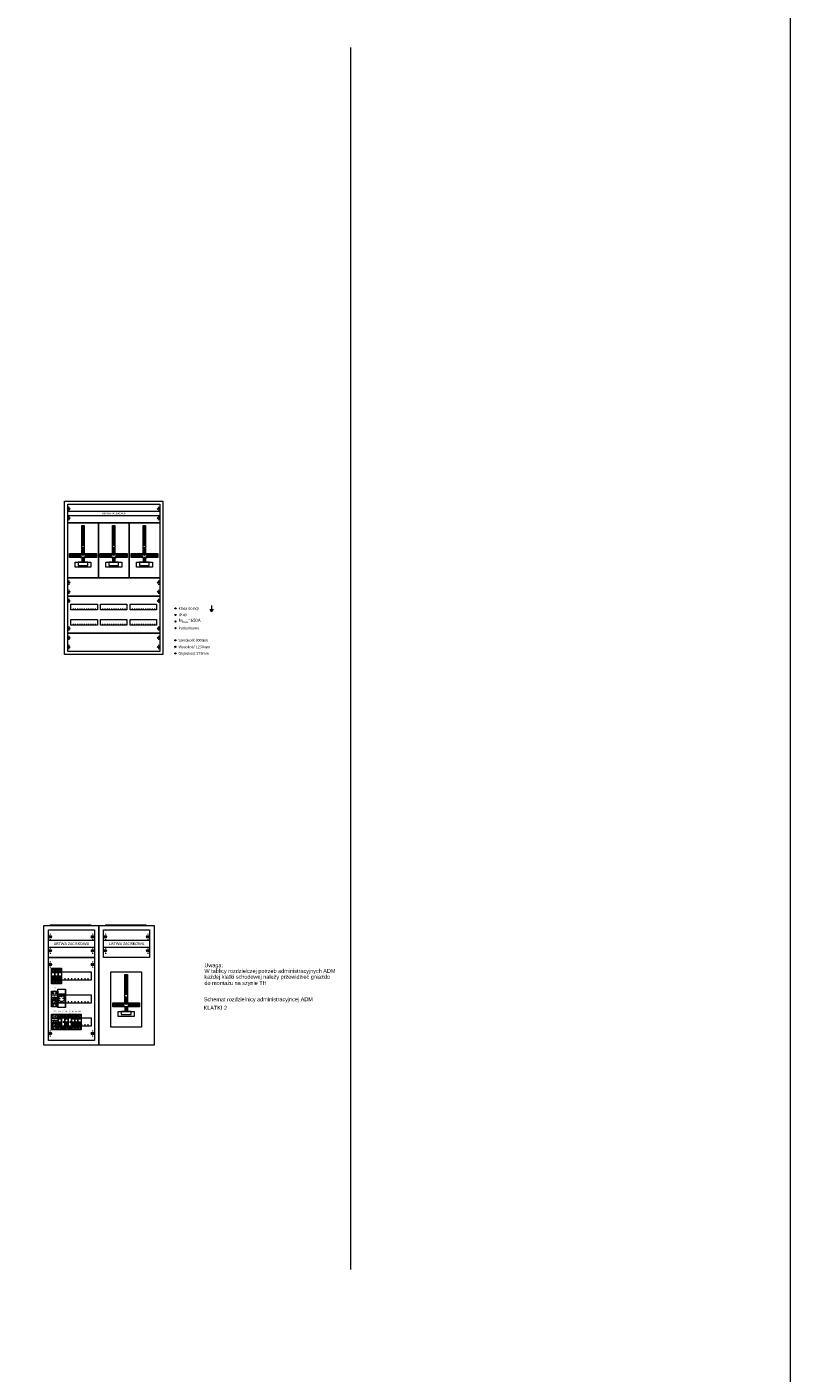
# Model space of a CAD drawing. Header units: millimetres. Extents: x 284606 to 628701, y -213781 to -93475.
# Tile 100 of 102: x 326432 to 332648, y -110208 to -99241. Entities that reach past the tile are written whole.
import ezdxf
from ezdxf.enums import TextEntityAlignment as Align

# ---------------------------------------------------------------- set-up
doc = ezdxf.new("R2010")
doc.units = ezdxf.units.MM
doc.layers.get('0').update_dxf_attribs({"lineweight": 0})
for name, color, linetype, lineweight in [('!STR_Ocieplenie 0.05', 1, 'Continuous', 5), ('ABB', 7, 'Continuous', 18), ('ABB opisy', 7, 'Continuous', 13), ('ABB opisy obudowy', 7, 'Continuous', 13), ('ABB_numeracja', 7, 'Continuous', 13), ('schrack-others', 253, 'Continuous', 13), ('schrack-outline', 253, 'Continuous', 25)]:
    doc.layers.add(name, color=color, linetype=linetype, lineweight=lineweight)
doc.layers.add('_ELPRO_TEKST', color=7, linetype='Continuous')
doc.styles.add('ELPRO', font='arial.ttf')
doc.styles.get("Standard").update_dxf_attribs({"font": 'calibri.ttf'})

# ---------------------------------------------------------------- blocks, each defined once
blk = doc.blocks.new('MBK306')
at = {"layer": 'ABB', "color": 7, "linetype": 'Continuous'}
for p, q in [((0.6, 11.2), (1.5, 11.2)), ((1, 12.9), (1, 12.4)), ((73.5, 11.2), (74.4, 11.2)), ((74, 12.9), (74, 12.4)), ((0.6, 3.7), (1.5, 3.7)), ((1, 10), (1, 9.5)), ((1, 5.4), (1, 4.9)), ((1, 2.5), (1, 2)), ((73.5, 3.7), (74.4, 3.7)), ((74, 10), (74, 9.5)), ((74, 5.4), (74, 4.9)), ((74, 2.5), (74, 2))]:
    blk.add_line(p, q, dxfattribs=at)
for points in [[(0, 15), (75, 15), (75, 0), (0, 0)], [(0, 9.5), (75, 9.5), (75, 5.5), (0, 5.5)]]:
    blk.add_lwpolyline(points, close=True, dxfattribs=at)
for centre in [(1, 11.2), (74, 11.2), (1, 3.7), (74, 3.7)]:
    blk.add_circle(centre, 0.7, dxfattribs=at)
at = {"layer": 'ABB', "color": 1, "linetype": 'Continuous'}
blk.add_text('LISTWA ZACISKOWA', height=1.5, dxfattribs=at).set_placement((37.5, 7.5), align=Align.MIDDLE_CENTER)
blk = doc.blocks.new('MBG302')
at = {"layer": 'ABB', "color": 7, "linetype": 'Continuous'}
for p, q in [((0.5, 26.3), (1.4, 26.3)), ((1, 28), (1, 27.5)), ((1, 25.1), (1, 24.6)), ((73.5, 26.3), (74.4, 26.3)), ((74, 28), (74, 27.5)), ((74, 25.1), (74, 24.6)), ((4.4, 20), (4.4, 18.9)), ((6.2, 20), (6.2, 18.9)), ((8, 20), (8, 18.9)), ((9.8, 20), (9.8, 18.9)), ((11.6, 20), (11.6, 18.9)), ((13.4, 20), (13.4, 18.9)), ((13.4, 20), (13.4, 18.9)), ((15.2, 20), (15.2, 18.9)), ((17, 20), (17, 18.9)), ((18.8, 20), (18.8, 18.9)), ((20.6, 20), (20.6, 18.9)), ((22.4, 20), (22.4, 18.9)), ((28.5, 20), (28.5, 18.9)), ((30.3, 20), (30.3, 18.9)), ((32.1, 20), (32.1, 18.9)), ((33.9, 20), (33.9, 18.9)), ((35.7, 20), (35.7, 18.9)), ((37.5, 20), (37.5, 18.9)), ((37.5, 20), (37.5, 18.9)), ((39.3, 20), (39.3, 18.9)), ((41.1, 20), (41.1, 18.9)), ((42.9, 20), (42.9, 18.9)), ((44.7, 20), (44.7, 18.9)), ((46.5, 20), (46.5, 18.9)), ((52.6, 20), (52.6, 18.9)), ((54.4, 20), (54.4, 18.9)), ((56.2, 20), (56.2, 18.9)), ((58, 20), (58, 18.9)), ((59.8, 20), (59.8, 18.9)), ((61.6, 20), (61.6, 18.9)), ((61.6, 20), (61.6, 18.9)), ((63.4, 20), (63.4, 18.9)), ((65.2, 20), (65.2, 18.9)), ((67, 20), (67, 18.9)), ((68.8, 20), (68.8, 18.9)), ((70.6, 20), (70.6, 18.9)), ((0.5, 3.8), (1.4, 3.8)), ((1, 5.5), (1, 5)), ((1, 2.6), (1, 2.1)), ((4.4, 7.5), (4.4, 6.4)), ((6.2, 7.5), (6.2, 6.4)), ((8, 7.5), (8, 6.4)), ((9.8, 7.5), (9.8, 6.4)), ((11.6, 7.5), (11.6, 6.4)), ((13.4, 7.5), (13.4, 6.4)), ((13.4, 7.5), (13.4, 6.4)), ((15.2, 7.5), (15.2, 6.4)), ((17, 7.5), (17, 6.4)), ((18.8, 7.5), (18.8, 6.4)), ((20.6, 7.5), (20.6, 6.4)), ((22.4, 7.5), (22.4, 6.4)), ((28.5, 7.5), (28.5, 6.4)), ((30.3, 7.5), (30.3, 6.4)), ((32.1, 7.5), (32.1, 6.4)), ((33.9, 7.5), (33.9, 6.4)), ((35.7, 7.5), (35.7, 6.4)), ((37.5, 7.5), (37.5, 6.4)), ((37.5, 7.5), (37.5, 6.4)), ((39.3, 7.5), (39.3, 6.4)), ((41.1, 7.5), (41.1, 6.4)), ((42.9, 7.5), (42.9, 6.4)), ((44.7, 7.5), (44.7, 6.4)), ((46.5, 7.5), (46.5, 6.4)), ((52.6, 7.5), (52.6, 6.4)), ((54.4, 7.5), (54.4, 6.4)), ((56.2, 7.5), (56.2, 6.4)), ((58, 7.5), (58, 6.4)), ((59.8, 7.5), (59.8, 6.4)), ((61.6, 7.5), (61.6, 6.4)), ((61.6, 7.5), (61.6, 6.4)), ((63.4, 7.5), (63.4, 6.4)), ((65.2, 7.5), (65.2, 6.4)), ((67, 7.5), (67, 6.4)), ((68.8, 7.5), (68.8, 6.4)), ((70.6, 7.5), (70.6, 6.4)), ((73.5, 3.8), (74.4, 3.8)), ((74, 5.5), (74, 5)), ((74, 2.6), (74, 2.1))]:
    blk.add_line(p, q, dxfattribs=at)
for points in [[(0, 30), (75, 30), (75, 0), (0, 0)], [(0, 30), (75, 30), (75, 0), (0, 0)], [(2.6, 23.5), (24.2, 23.5), (24.2, 18.9), (2.6, 18.9)], [(26.7, 23.5), (48.3, 23.5), (48.3, 18.9), (26.7, 18.9)], [(50.8, 23.5), (72.4, 23.5), (72.4, 18.9), (50.8, 18.9)], [(2.6, 11), (24.2, 11), (24.2, 6.4), (2.6, 6.4)], [(26.7, 11), (48.3, 11), (48.3, 6.4), (26.7, 6.4)], [(50.8, 11), (72.4, 11), (72.4, 6.4), (50.8, 6.4)]]:
    blk.add_lwpolyline(points, close=True, dxfattribs=at)
for centre in [(1, 26.3), (74, 26.3), (1, 3.8), (74, 3.8)]:
    blk.add_circle(centre, 0.7, dxfattribs=at)
blk = doc.blocks.new('MBB316')
at = {"color": 7, "linetype": 'Continuous'}
for p, q in [((0.5, 11.2), (1.4, 11.2)), ((1, 12.9), (1, 12.4)), ((73.5, 11.2), (74.4, 11.2)), ((74, 12.9), (74, 12.4)), ((0.5, 3.7), (1.4, 3.7)), ((1, 10), (1, 9.5)), ((1, 5.4), (1, 4.9)), ((1, 2.5), (1, 2)), ((73.5, 3.7), (74.4, 3.7)), ((74, 10), (74, 9.5)), ((74, 5.4), (74, 4.9)), ((74, 2.5), (74, 2))]:
    blk.add_line(p, q, dxfattribs=at)
at = {"color": 0}
blk.add_lwpolyline([(0, 15), (75, 15), (75, 0), (0, 0)], close=True, dxfattribs=at)
at = {"color": 7, "linetype": 'Continuous'}
for centre in [(1, 11.2), (74, 11.2), (1, 3.7), (74, 3.7)]:
    blk.add_circle(centre, 0.7, dxfattribs=at)
blk = doc.blocks.new('MBZ160')
at = {"color": 7, "linetype": 'Continuous'}
for p, q in [((10.1, 19), (2.3, 19)), ((10.1, 18.4), (2.3, 18.4)), ((10.1, 17.5), (2.3, 17.5)), ((10.1, 16.9), (2.3, 16.9)), ((14.9, 19), (22.7, 19)), ((14.9, 18.4), (22.7, 18.4)), ((14.9, 17.5), (22.7, 17.5)), ((14.9, 16.9), (22.7, 16.9))]:
    blk.add_line(p, q, dxfattribs=at)
for points in [[(11.5, 19.8), (11.5, 42.8), (13.5, 42.8), (13.5, 19.8)], [(12, 41.8), (12, 26.8)], [(13, 41.8), (13, 26.8)], [(12, 23), (12, 19.8)], [(13, 23), (13, 19.8)], [(11.5, 16.6), (11.5, 12.8)], [(12, 16.6), (12, 14.3)], [(13, 16.6), (13, 14.3)], [(13.5, 16.6), (13.5, 12.8)]]:
    blk.add_lwpolyline(points, dxfattribs=at)
for points in [[(23.4, 19.8), (23.4, 16.6), (1.6, 16.6), (1.6, 19.8)], [(19, 12.8), (19, 8.8), (6, 8.8), (6, 12.8)], [(16.5, 10.2), (16.5, 12.8), (8.5, 12.8), (8.5, 10.2)]]:
    blk.add_lwpolyline(points, close=True, dxfattribs=at)
for centre, radius in [((12.5, 24.4), 0.4), ((12.5, 18.9), 0.5)]:
    blk.add_circle(centre, radius, dxfattribs=at)
for centre, radius, start, end in [((12.5, 41.7), 0.5, 11.3099, 168.6901), ((12.5, 26.9), 0.5, 191.3099, 348.6901), ((12.5, 23.2), 0.5, 348.6901, 191.3099), ((2.4, 18.7), 0.3, 108.4349, 251.5651), ((2.4, 17.2), 0.3, 108.4349, 251.5651), ((10.5, 18.7), 0.5, 216.8699, 143.1301), ((10.5, 17.2), 0.5, 216.8699, 143.1301), ((12.5, 14.3), 0.5, 180, 0), ((14.5, 18.7), 0.5, 36.8699, 323.1301), ((14.5, 17.2), 0.5, 36.8699, 323.1301), ((22.6, 18.7), 0.3, 288.4349, 71.5651), ((22.6, 17.2), 0.3, 288.4349, 71.5651)]:
    blk.add_arc(centre, radius, start, end, dxfattribs=at)
at = {"layer": 'ABB', "color": 7, "linetype": 'Continuous'}
blk.add_lwpolyline([(0, 45), (25, 45), (25, 0), (0, 0)], close=True, dxfattribs=at)
blk = doc.blocks.new('*U1090')
at = {"layer": 'ABB', "color": 7, "linetype": 'Continuous'}
for p, q in [((0, 4.5), (3.6, 4.5)), ((0, 0), (3.6, 0))]:
    blk.add_line(p, q, dxfattribs=at)
at = {"layer": 'ABB'}
for p, q in [((3.6, 3.14), (0, 3.14)), ((0.13, 3.04), (0, 3.04)), ((0.13, 2.3), (0.13, 3.04)), ((0.3, 0.6), (0.8, 1.09)), ((0.3, 0.58), (0.8, 1.07)), ((0.51, 0.99), (0.88, 1.35)), ((0.51, 0.97), (0.88, 1.33)), ((0.69, 0.79), (1.06, 1.14)), ((1.8, 3.14), (1.16, 3.14)), ((1.16, 3.14), (1.16, 2.3)), ((1.85, 4.36), (1.72, 4.36)), ((1.72, 4.36), (1.72, 4.26)), ((1.72, 4.26), (1.85, 4.26)), ((1.8, 3.14), (2.44, 3.14)), ((1.85, 4.36), (1.98, 4.36)), ((1.98, 4.26), (1.85, 4.26)), ((1.86, 0.65), (2.36, 1.14)), ((1.98, 4.36), (1.98, 4.26)), ((2.07, 1.04), (2.44, 1.4)), ((2.25, 0.86), (2.62, 1.21)), ((2.44, 3.14), (2.44, 2.3)), ((2.84, 0.4), (3.6, 0.4)), ((3.47, 2.3), (3.47, 3.04)), ((3.47, 3.04), (3.6, 3.04))]:
    blk.add_line(p, q, dxfattribs=at)
at = {"layer": 'ABB', "color": 7, "linetype": 'Continuous'}
for points in [[(0, 6.55), (3.6, 6.55), (3.6, -1.95), (0, -1.95)], [(0, 1.7), (2.84, 1.7), (2.84, 0), (0, 0)]]:
    blk.add_lwpolyline(points, close=True, dxfattribs=at)
for points in [[(0.13, 2.3), (0.13, 2.3), (3.47, 2.3)], [(3.47, 1.7), (3.47, 1.7), (0.13, 1.7)]]:
    blk.add_lwpolyline(points, dxfattribs=at)
for centre in [(0.9, 5.55), (2.7, 5.55), (0.9, -0.95), (2.7, -0.95)]:
    blk.add_circle(centre, 0.5, dxfattribs=at)
at = {"layer": 'ABB'}
for centre, start, end in [((0.41, 2), 133.10186, 226.89814), ((3.19, 2), 313.10186, 46.89814)]:
    blk.add_arc(centre, 0.411, start, end, dxfattribs=at)
blk.add_ellipse((3.25, 0.99), major_axis=(0, -0.486), ratio=0.495909, dxfattribs=at)
blk.add_text('T', height=0.454, dxfattribs=at).set_placement((3.07, 0.71))
at = {"layer": 'ABB opisy', "color": 7, "insert": (1.8, 8.02), "char_height": 0.4, "attachment_point": 8}
blk.add_mtext_dynamic_manual_height_columns('DS201', width=3.741, gutter_width=12.5, heights=[0.8], dxfattribs=at)
at = {"layer": 'ABB_numeracja', "flags": 12}
blk.add_attdef('NR_APARATU', (1.46, 6.67), '', height=0.343, dxfattribs=at)
blk = doc.blocks.new('E201')
at = {"layer": 'ABB', "linetype": 'Continuous'}
for p, q in [((0, 2.45), (1.8, 2.45)), ((0, 1.55), (0.3, 1.55)), ((1.5, 1.55), (1.8, 1.55))]:
    blk.add_line(p, q, dxfattribs=at)
for points in [[(0, 6.55), (1.8, 6.55), (1.8, -1.95), (0, -1.95)], [(0.1, 4.45), (1.7, 4.45), (1.7, 3.95), (0.1, 3.95)], [(0.3, 2.25), (1.5, 2.25), (1.5, 0.85), (0.3, 0.85)], [(0.3, 1.75), (1.5, 1.75), (1.5, 1.15), (0.3, 1.15)]]:
    blk.add_lwpolyline(points, close=True, dxfattribs=at)
at = {"layer": 'ABB'}
for points in [[(0, 6.55), (1.8, 6.55), (1.8, 4.6), (0, 4.6)], [(0, 4.6), (1.8, 4.6), (1.8, 0), (0, 0)], [(0, 0), (1.8, 0), (1.8, -1.95), (0, -1.95)]]:
    blk.add_lwpolyline(points, close=True, dxfattribs=at)
at = {"layer": 'ABB', "linetype": 'Continuous'}
for centre in [(0.9, 5.57), (0.9, -0.97)]:
    blk.add_circle(centre, 0.5, dxfattribs=at)
at = {"layer": 'ABB opisy', "insert": (0.9, 8), "char_height": 0.4, "attachment_point": 8}
blk.add_mtext_dynamic_manual_height_columns('E201', width=2.6452, gutter_width=12.5, heights=[0], dxfattribs=at)
at = {"layer": 'ABB_numeracja', "flags": 12}
blk.add_attdef('NR_APARATU', (0.81, 6.7), '', height=0.343, dxfattribs=at)
blk = doc.blocks.new('E259 2z')
at = {"layer": 'ABB'}
for p, q in [((0, 5.55), (1.8, 5.55)), ((1.07, 2.41), (0.87, 2.23)), ((0.87, 2.23), (1.07, 2.06)), ((1.47, 2.41), (1.07, 2.41)), ((1.47, 2.06), (1.07, 2.06)), ((1.47, 2.41), (1.47, 2.06)), ((0, -0.95), (1.8, -0.95))]:
    blk.add_line(p, q, dxfattribs=at)
for points in [[(0, 6.55), (1.8, 6.55), (1.8, 4.6), (0, 4.6)], [(0, 6.55), (1.8, 6.55), (1.8, -1.95), (0, -1.95)], [(0, 0), (1.8, 0), (1.8, -1.95), (0, -1.95)], [(1.07, 2.62), (1.2, 2.62), (1.2, 2), (1.07, 2)]]:
    blk.add_lwpolyline(points, close=True, dxfattribs=at)
at = {"layer": 'ABB', "color": 7, "linetype": 'Continuous'}
for centre in [(0.45, 6.05), (0.45, 5.05), (1.35, 6.05), (1.35, 5.05), (0.45, -0.45), (0.45, -1.45), (1.35, -0.45), (1.35, -1.45)]:
    blk.add_circle(centre, 0.3, dxfattribs=at)
at = {"layer": 'ABB opisy', "insert": (0.9, 8), "char_height": 0.4, "attachment_point": 8}
blk.add_mtext_dynamic_manual_height_columns('E259\\P2z', width=3.023, gutter_width=12.5, heights=[0], dxfattribs=at)
at = {"layer": 'ABB_numeracja', "flags": 12}
blk.add_attdef('NR_APARATU', (0.67, 6.69), '', height=0.343, dxfattribs=at)
blk = doc.blocks.new('MBK106')
at = {"layer": 'ABB', "color": 7, "linetype": 'Continuous'}
for p, q in [((0.55, 11.25), (1.45, 11.25)), ((1, 12.95), (1, 12.45)), ((1, 10.05), (1, 9.55)), ((23.55, 11.25), (24.45, 11.25)), ((24, 12.95), (24, 12.45)), ((24, 10.05), (24, 9.55)), ((0.55, 3.75), (1.45, 3.75)), ((1, 5.45), (1, 4.95)), ((1, 2.55), (1, 2.05)), ((23.55, 3.75), (24.45, 3.75)), ((24, 5.45), (24, 4.95)), ((24, 2.55), (24, 2.05))]:
    blk.add_line(p, q, dxfattribs=at)
for points in [[(0, 15), (25, 15), (25, 0), (0, 0)], [(0, 9.5), (25, 9.5), (25, 5.5), (0, 5.5)]]:
    blk.add_lwpolyline(points, close=True, dxfattribs=at)
for centre in [(1, 11.25), (24, 11.25), (1, 3.75), (24, 3.75)]:
    blk.add_circle(centre, 0.7, dxfattribs=at)
at = {"layer": 'ABB', "color": 1, "linetype": 'Continuous'}
blk.add_text('LISTWA ZACISKOWA', height=1.5, dxfattribs=at).set_placement((12.5, 7.5), align=Align.MIDDLE_CENTER)
blk = doc.blocks.new('MBG103')
at = {"layer": 'ABB', "color": 7, "linetype": 'Continuous'}
for p, q in [((0.55, 41.25), (1.45, 41.25)), ((1, 42.95), (1, 42.45)), ((1, 40.05), (1, 39.55)), ((23.55, 41.25), (24.45, 41.25)), ((24, 42.95), (24, 42.45)), ((24, 40.05), (24, 39.55)), ((3.5, 33.8), (3.5, 32.7)), ((5.3, 33.8), (5.3, 32.7)), ((7.1, 33.8), (7.1, 32.7)), ((8.9, 33.8), (8.9, 32.7)), ((10.7, 33.8), (10.7, 32.7)), ((12.5, 33.8), (12.5, 32.7)), ((12.5, 33.8), (12.5, 32.7)), ((14.3, 33.8), (14.3, 32.7)), ((16.1, 33.8), (16.1, 32.7)), ((17.9, 33.8), (17.9, 32.7)), ((19.7, 33.8), (19.7, 32.7)), ((21.5, 33.8), (21.5, 32.7)), ((3.5, 21.3), (3.5, 20.2)), ((5.3, 21.3), (5.3, 20.2)), ((7.1, 21.3), (7.1, 20.2)), ((8.9, 21.3), (8.9, 20.2)), ((10.7, 21.3), (10.7, 20.2)), ((12.5, 21.3), (12.5, 20.2)), ((12.5, 21.3), (12.5, 20.2)), ((14.3, 21.3), (14.3, 20.2)), ((16.1, 21.3), (16.1, 20.2)), ((17.9, 21.3), (17.9, 20.2)), ((19.7, 21.3), (19.7, 20.2)), ((21.5, 21.3), (21.5, 20.2)), ((3.5, 8.8), (3.5, 7.7)), ((5.3, 8.8), (5.3, 7.7)), ((7.1, 8.8), (7.1, 7.7)), ((8.9, 8.8), (8.9, 7.7)), ((10.7, 8.8), (10.7, 7.7)), ((12.5, 8.8), (12.5, 7.7)), ((12.5, 8.8), (12.5, 7.7)), ((14.3, 8.8), (14.3, 7.7)), ((16.1, 8.8), (16.1, 7.7)), ((17.9, 8.8), (17.9, 7.7)), ((19.7, 8.8), (19.7, 7.7)), ((21.5, 8.8), (21.5, 7.7)), ((0.55, 3.75), (1.45, 3.75)), ((1, 5.45), (1, 4.95)), ((1, 2.55), (1, 2.05)), ((23.55, 3.75), (24.45, 3.75)), ((24, 5.45), (24, 4.95)), ((24, 2.55), (24, 2.05))]:
    blk.add_line(p, q, dxfattribs=at)
for points in [[(25, 0), (0, 0), (0, 45), (25, 45)], [(1.7, 37.3), (23.3, 37.3), (23.3, 32.7), (1.7, 32.7)], [(1.7, 24.8), (23.3, 24.8), (23.3, 20.2), (1.7, 20.2)], [(1.7, 12.3), (23.3, 12.3), (23.3, 7.7), (1.7, 7.7)]]:
    blk.add_lwpolyline(points, close=True, dxfattribs=at)
for centre in [(1, 41.25), (24, 41.25), (1, 3.75), (24, 3.75)]:
    blk.add_circle(centre, 0.7, dxfattribs=at)
blk = doc.blocks.new('S201')
at = {"layer": 'ABB', "linetype": 'Continuous'}
for p, q in [((0, 2.45), (1.8, 2.45)), ((0, 1.55), (0.3, 1.55)), ((1.5, 1.55), (1.8, 1.55))]:
    blk.add_line(p, q, dxfattribs=at)
for points in [[(0, 6.55), (1.8, 6.55), (1.8, -1.95), (0, -1.95)], [(0.1, 4.45), (1.7, 4.45), (1.7, 3.95), (0.1, 3.95)], [(0.3, 2.25), (1.5, 2.25), (1.5, 0.85), (0.3, 0.85)], [(0.3, 1.75), (1.5, 1.75), (1.5, 1.15), (0.3, 1.15)]]:
    blk.add_lwpolyline(points, close=True, dxfattribs=at)
at = {"layer": 'ABB'}
for points in [[(0, 6.55), (1.8, 6.55), (1.8, 4.6), (0, 4.6)], [(0, 4.6), (1.8, 4.6), (1.8, 0), (0, 0)], [(0, 0), (1.8, 0), (1.8, -1.95), (0, -1.95)]]:
    blk.add_lwpolyline(points, close=True, dxfattribs=at)
at = {"layer": 'ABB', "linetype": 'Continuous'}
for centre in [(0.9, 5.57), (0.9, -0.97)]:
    blk.add_circle(centre, 0.5, dxfattribs=at)
at = {"layer": 'ABB opisy', "insert": (0.9, 8), "char_height": 0.4, "attachment_point": 8}
blk.add_mtext_dynamic_manual_height_columns('S201', width=2.6452, gutter_width=12.5, heights=[0], dxfattribs=at)
at = {"layer": 'ABB_numeracja', "flags": 12}
blk.add_attdef('NR_APARATU', (0.67, 6.72), '', height=0.343, dxfattribs=at)
blk = doc.blocks.new('598FA420')
blk.add_lwpolyline([(-1.3, 0), (1.65, 0), (1.65, -3.69), (-1.3, -3.69)], close=True)
for centre, radius in [((0.18, -1.84), 1.31), ((-0.63, -1.84), 0.19), ((0.18, -1.04), 0.19), ((0.98, -1.84), 0.19)]:
    blk.add_circle(centre, radius)

msp = doc.modelspace()

# ---------------------------------------------------------------- linework, layer by layer
at = {"layer": '!STR_Ocieplenie 0.05', "color": 253, "ltscale": 1.5, "true_color": 0x999999}
msp.add_line((329069, -99408), (329069, -109364), dxfattribs=at)
msp.add_lwpolyline([(310052, -93475), (332648, -93475), (332648, -119282), (310052, -119282)], close=True, dxfattribs=at)
msp.add_lwpolyline([(326685, -107081), (326745, -107081), (326745, -107231), (326685, -107231)], close=True)
at = {"layer": 'ABB', "color": 0, "linetype": 'Continuous'}
for p, q in [((326622, -106555), (326952, -106555)), ((326622, -106555), (326622, -106561)), ((326952, -106555), (326952, -106561)), ((327071, -106555), (327401, -106555)), ((327071, -106555), (327071, -106561)), ((327401, -106555), (327401, -106561))]:
    msp.add_line(p, q, dxfattribs=at)
at = {"layer": 'ABB', "linetype": 'Continuous'}
for p, q in [((326632, -106971), (326659, -106971)), ((326632, -106984), (326637, -106984)), ((326659, -106971), (326686, -106971)), ((326686, -106971), (326713, -106971)), ((326709, -106984), (326713, -106984))]:
    msp.add_line(p, q, dxfattribs=at)
at = {"layer": 'ABB', "color": 0, "linetype": 'Continuous'}
for points in [[(326739, -103105), (327539, -103105), (327539, -104355), (326739, -104355)], [(326569, -106561), (327019, -106561), (327019, -107536), (326569, -107536)], [(327018, -106561), (327468, -106561), (327468, -107536), (327018, -107536)]]:
    msp.add_lwpolyline(points, close=True, dxfattribs=at)
at = {"layer": 'ABB', "color": 0}
msp.add_lwpolyline([(326764, -103130), (327514, -103130), (327514, -104330), (326764, -104330)], close=True, dxfattribs=at)
at = {"layer": 'ABB', "linetype": 'Continuous'}
for points in [[(326632, -106909), (326659, -106909), (326659, -107037), (326632, -107037)], [(326659, -106909), (326686, -106909), (326686, -107037), (326659, -107037)], [(326686, -106909), (326713, -106909), (326713, -107037), (326686, -107037)], [(326634, -106941), (326658, -106941), (326658, -106948), (326634, -106948)], [(326637, -106974), (326655, -106974), (326655, -106995), (326637, -106995)], [(326637, -106981), (326655, -106981), (326655, -106990), (326637, -106990)], [(326661, -106941), (326685, -106941), (326685, -106948), (326661, -106948)], [(326664, -106974), (326682, -106974), (326682, -106995), (326664, -106995)], [(326664, -106981), (326682, -106981), (326682, -106990), (326664, -106990)], [(326688, -106941), (326712, -106941), (326712, -106948), (326688, -106948)], [(326691, -106974), (326709, -106974), (326709, -106995), (326691, -106995)], [(326691, -106981), (326709, -106981), (326709, -106990), (326691, -106990)]]:
    msp.add_lwpolyline(points, close=True, dxfattribs=at)
at = {"layer": 'ABB'}
for points in [[(326632, -106909), (326659, -106909), (326659, -106939), (326632, -106939)], [(326659, -106909), (326686, -106909), (326686, -106939), (326659, -106939)], [(326686, -106909), (326713, -106909), (326713, -106939), (326686, -106939)], [(326632, -106939), (326659, -106939), (326659, -107008), (326632, -107008)], [(326632, -107008), (326659, -107008), (326659, -107037), (326632, -107037)], [(326637, -106981), (326709, -106981), (326709, -106990), (326637, -106990)], [(326659, -106939), (326686, -106939), (326686, -107008), (326659, -107008)], [(326659, -107008), (326686, -107008), (326686, -107037), (326659, -107037)], [(326686, -106939), (326713, -106939), (326713, -107008), (326686, -107008)], [(326686, -107008), (326713, -107008), (326713, -107037), (326686, -107037)]]:
    msp.add_lwpolyline(points, close=True, dxfattribs=at)
at = {"layer": 'ABB', "linetype": 'Continuous'}
for centre in [(326646, -106924), (326673, -106924), (326700, -106924), (326646, -107022), (326673, -107022), (326700, -107022)]:
    msp.add_circle(centre, 7.5, dxfattribs=at)
at = {"layer": 'ABB opisy obudowy', "color": 7, "linetype": 'Continuous'}
for p, q in [((327936, -103955), (327936, -103988)), ((327921, -103988), (327952, -103988)), ((327925, -103995), (327946, -103995)), ((327931, -104001), (327941, -104001))]:
    msp.add_line(p, q, dxfattribs=at)
for centre in [(327642, -103978), (327642, -104032), (327642, -104085), (327642, -104139), (327641, -104238), (327641, -104292), (327641, -104345)]:
    msp.add_circle(centre, 4.64, dxfattribs=at)
at = {"layer": 'schrack-others'}
msp.add_line((326747, -107146), (326747, -107198), dxfattribs=at)
at = {"layer": 'schrack-outline'}
msp.add_line((326745, -107081), (326745, -107231), dxfattribs=at)

# ---------------------------------------------------------------- block references
at = {"xscale": 20, "yscale": 20, "zscale": 20}
msp.add_blockref('598FA420', (326711, -107119), dxfattribs=at)
at = {"layer": 'ABB', "color": 7, "xscale": 10, "yscale": 10, "zscale": 10}
for name, p in [('MBK306', (326764, -103280)), ('MBZ160', (326764, -103730)), ('MBZ160', (327014, -103730)), ('MBZ160', (327264, -103730)), ('MBB316', (326764, -103880)), ('MBG302', (326764, -104180)), ('MBB316', (326764, -104330)), ('MBZ160', (327115, -107390))]:
    msp.add_blockref(name, p, dxfattribs=at)
at = {"layer": 'ABB', "xscale": 15, "yscale": 15, "zscale": 15}
for name, p in [('MBK106', (326607, -106823)), ('MBK106', (327056, -106823)), ('MBG103', (326607, -107498))]:
    msp.add_blockref(name, p, dxfattribs=at)
at = {"layer": 'ABB'}
ref = msp.add_blockref('*U1090', (326631, -107195), dxfattribs=dict(at, xscale=15, yscale=15, zscale=15))
ref.add_attrib('NR_APARATU', 'Q1', (326653, -107095), dxfattribs={"layer": 'ABB_numeracja', "height": 5.14})
ref = msp.add_blockref('*U1090', (326632, -107383), dxfattribs=dict(at, xscale=15, yscale=15, zscale=15))
ref.add_attrib('NR_APARATU', 'Q1', (326654, -107283), dxfattribs={"layer": 'ABB_numeracja', "height": 5.14})
ref = msp.add_blockref('E201', (326686, -107383), dxfattribs=dict(at, xscale=15, yscale=15, zscale=15))
ref.add_attrib('NR_APARATU', 'Q1', (326699, -107282), dxfattribs={"layer": 'ABB_numeracja', "height": 5.14})
ref = msp.add_blockref('E259 2z', (326713, -107383), dxfattribs=dict(at, xscale=15, yscale=15, zscale=15))
ref.add_attrib('NR_APARATU', 'K1', (326724, -107282), dxfattribs={"layer": 'ABB_numeracja', "height": 5.14})
ref = msp.add_blockref('E201', (326740, -107383), dxfattribs=dict(at, xscale=15, yscale=15, zscale=15))
ref.add_attrib('NR_APARATU', 'Q1', (326753, -107282), dxfattribs={"layer": 'ABB_numeracja', "height": 5.14})
ref = msp.add_blockref('E259 2z', (326767, -107383), dxfattribs=dict(at, xscale=15, yscale=15, zscale=15))
ref.add_attrib('NR_APARATU', 'K1', (326778, -107282), dxfattribs={"layer": 'ABB_numeracja', "height": 5.14})
ref = msp.add_blockref('S201', (326794, -107383), dxfattribs=dict(at, xscale=15, yscale=15, zscale=15))
ref.add_attrib('NR_APARATU', 'Q1', (326805, -107282), dxfattribs={"layer": 'ABB_numeracja', "height": 5.14})
ref = msp.add_blockref('S201', (326821, -107383), dxfattribs=dict(at, xscale=15, yscale=15, zscale=15))
ref.add_attrib('NR_APARATU', 'Q1', (326832, -107282), dxfattribs={"layer": 'ABB_numeracja', "height": 5.14})
ref = msp.add_blockref('S201', (326848, -107383), dxfattribs=dict(at, xscale=15, yscale=15, zscale=15))
ref.add_attrib('NR_APARATU', 'Q1', (326859, -107282), dxfattribs={"layer": 'ABB_numeracja', "height": 5.14})

# ---------------------------------------------------------------- texts
at = {"layer": '_ELPRO_TEKST', "style": 'ELPRO', "width": 0.8}
for s, p in [('W tablicy rozdzielczej potrzeb administracyjnych ADM', (327878, -106948)), ('Uwaga:', (327878, -106902)), ('do montażu na szynie TH', (327878, -107046)), ('każdej klatki schodowej należy przewidzieć gniazdo', (327878, -106996)), ('Schemat rozdzielnicy administracyjncej ADM', (327873, -107179)), ('KLATKI 2', (327871, -107248))]:
    msp.add_text(s, height=32, dxfattribs=at).set_placement(p)
at = {"layer": 'ABB opisy obudowy', "color": 7, "linetype": 'Continuous'}
for s, p in [('Klasa izolacji', (327668, -103978)), ('IP 40', (327668, -104032)), ('Podtynkowa', (327668, -104139)), ('Wysokość 1250mm', (327667, -104292)), ('Szerokość 800mm', (327667, -104238)), ('Głębokość 275mm', (327667, -104345))]:
    msp.add_text(s, height=21, dxfattribs=at).set_placement(p, align=Align.MIDDLE_LEFT)
at = {"layer": 'ABB opisy obudowy', "insert": (327669, -104096), "char_height": 25, "width": 194.86, "attachment_point": 7}
msp.add_mtext('\\A1;In{\\H0.7x;\\S^ max;}=630A', dxfattribs=at)

doc.saveas('drawing.dxf')
